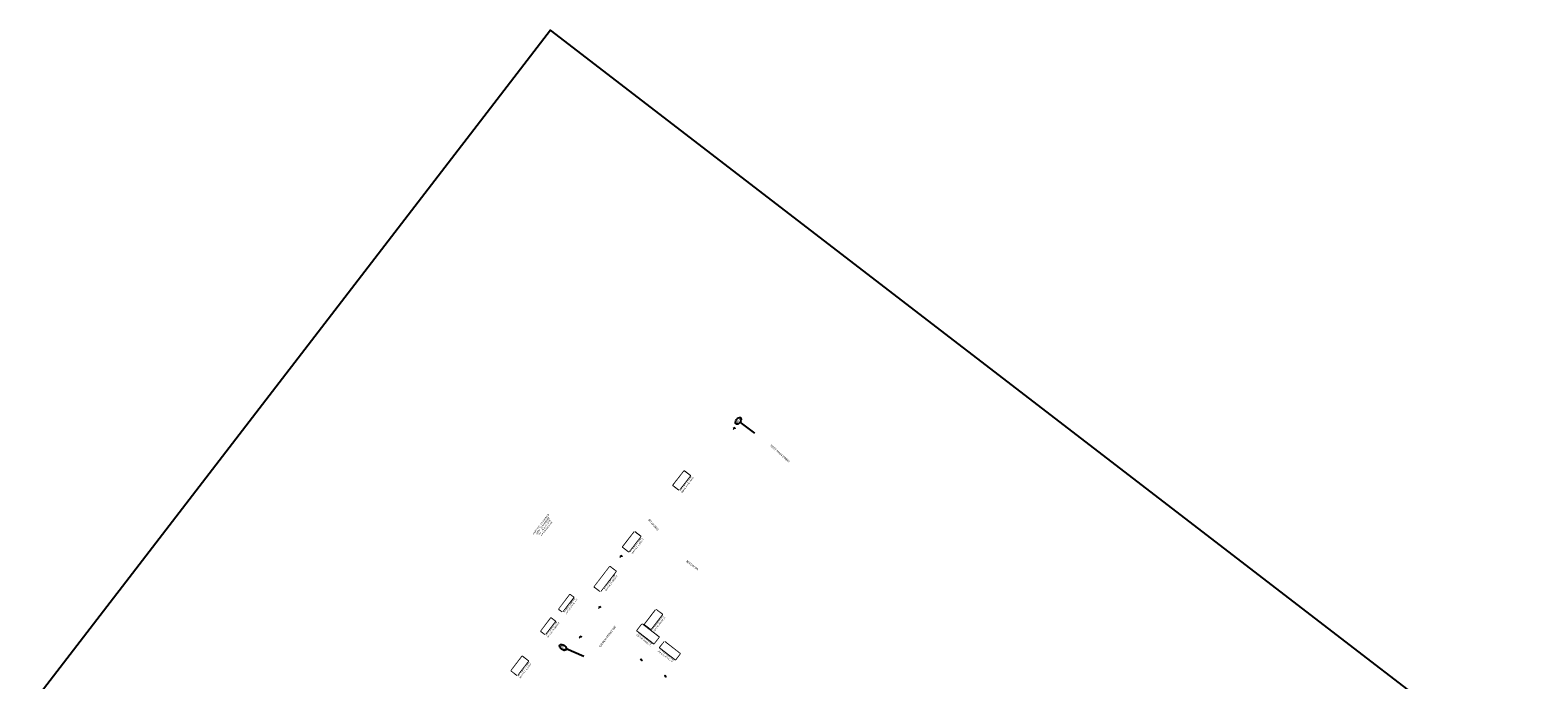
# Model space of a CAD drawing. Header units: feet. Extents: x 2204748 to 2209851, y 304262 to 307692.
# Tile 8 of 9: x 2204748 to 2207300, y 306593 to 307692. Entities that reach past the tile are written whole.
import ezdxf

# ---------------------------------------------------------------- set-up
doc = ezdxf.new("R2010")
doc.units = ezdxf.units.FT
doc.header["$MEASUREMENT"] = 0
doc.set_wipeout_variables(frame=1)
doc.linetypes.add('setbackex', pattern=[1.4, 1.3, -0.1])
for name, color, linetype in [('0_Text+_Line_Mask', 9, 'Continuous'), ('DV_X_Owner_Labels', 7, 'setbackex'), ('DV_X_Text', 7, 'Continuous'), ('RW_X_Text', 7, 'Continuous'), ('UT_P_Water_Text', 7, 'Continuous')]:
    doc.layers.add(name, color=color, linetype=linetype)
doc.styles.add('Simplex Normal (0.14)', font='calibri.ttf', dxfattribs={"height": 0.14})
doc.styles.add('Slanted Normal (0.125) Font 31', font='calibrii.ttf', dxfattribs={"width": 0.9, "height": 0.125})
doc.styles.add('Slanted-Sub Title', font='calibriz.ttf', dxfattribs={"height": 0.17})
doc.styles.add('Straight-Normal', font='calibrib.ttf', dxfattribs={"height": 0.14})

# ---------------------------------------------------------------- blocks, each defined once
blk = doc.blocks.new('PL')
at = {"layer": 'DV_X_Text', "char_height": 0.14, "attachment_point": 1, "style": 'Simplex Normal (0.14)'}
for s, insert, width in [('{\\Fsimplex|c0;\\Q15;P}', (-0.03, 0.11), 0.1522), ('{\\Fsimplex|c0;\\Q15;L}', (0, 0.07), 0.0512)]:
    blk.add_mtext(s, dxfattribs=dict(at, insert=insert, width=width))

msp = doc.modelspace()

# ---------------------------------------------------------------- linework, layer by layer
msp.add_lwpolyline([(2207740.4, 306067.9), (2205628.4, 307692.5), (2204747.9, 306547.8), (2206915.5, 304880.4)], close=True)
at = {"layer": '0_Text+_Line_Mask'}
for points in [[(2205846.5, 306914.4), (2205836.4, 306922.2), (2205854.6, 306945.8), (2205864.7, 306938)], [(2205770.6, 306843), (2205780.8, 306835.1), (2205761.3, 306809.9), (2205751.1, 306817.7)], [(2205713.2, 306742.6), (2205703, 306750.4), (2205728.9, 306784.1), (2205739.1, 306776.3)], [(2205648.8, 306708.2), (2205643, 306712.6), (2205661.5, 306736.7), (2205667.3, 306732.3)], [(2205619.6, 306669.9), (2205612.6, 306675.3), (2205629.3, 306697), (2205636.3, 306691.6)], [(2205807.1, 306711.3), (2205817.5, 306703.4), (2205798.5, 306678.7), (2205788.2, 306686.7)], [(2205783.5, 306686.7), (2205811.8, 306664.9), (2205803.7, 306654.4), (2205775.3, 306676.2)], [(2205821.4, 306657.2), (2205847.6, 306637), (2205840.1, 306627.2), (2205813.8, 306647.4)], [(2205572.4, 306600.6), (2205562.3, 306608.3), (2205580.6, 306632.1), (2205590.7, 306624.4)]]:
    msp.add_lwpolyline(points, close=True, dxfattribs=at)
at = {"layer": 'UT_P_Water_Text'}
for points in [[(2205974.4, 307010), (2205949.5, 307028.7)], [(2205684.9, 306632.5), (2205655.3, 306645.1)]]:
    msp.add_lwpolyline(points, dxfattribs=at)
for centre, major_axis in [((2205946.4, 307031.1), (-3.52, -5.45)), ((2205649.7, 306647.6), (-5.13, 3.98))]:
    msp.add_ellipse(centre, major_axis=major_axis, ratio=0.596932, dxfattribs=at)

# ---------------------------------------------------------------- block references
at = {"layer": 'DV_X_Text'}
for p, xscale, yscale, zscale, rotation in [((2205938.5, 307018.7), 20, 20, 20, 311.0309274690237), ((2205746.9, 306802), 20, 20, 20, 311.0272434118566), ((2205710.4, 306715.9), 20, 20, 20, 310.5532126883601), ((2205678, 306665.7), 20, 20, 20, 310.4912257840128), ((2205782, 306625.4), 20, 20, 20, 52.27134078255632), ((2205822.7, 306597.5), 20.00000000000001, 20.00000000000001, 20.00000000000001, 52.27134078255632)]:
    msp.add_blockref('PL', p, dxfattribs=dict(at, xscale=xscale, yscale=yscale, zscale=zscale, rotation=rotation))

# ---------------------------------------------------------------- texts
at = {"layer": 'DV_X_Owner_Labels', "char_height": 2.5, "width": 97.223, "attachment_point": 2, "style": 'Slanted Normal (0.125) Font 31'}
for s, insert, rotation in [('KEITH L. BEACHY\\PAMANDA L. BEACHY\\PO.R. 1418, PG. 377\\PA.P.#58-00175.000\\P604 W. MAIN STREET', (2205846.4, 306933.6), 52.1945), ('KENNETH D. HERSHBERGER\\PCHERYL HERSHBERGER\\PO.R. 1408, PG. 1776\\PA.P.#58-00351.001', (2205611, 306856.6), 52.1945), ('MATTHEW D. ADAMS\\PRUTH L. ADAMS\\PO.R. 1535, PG. 345\\PA.P.#58-00351.000\\P124 S.W. CHURCH ST', (2205761.7, 306829.5), 52.1945), ('KENNETH D. HERSHBERGER\\PCHERYL HERSHBERGER\\PD.V. 500, PG. 799\\PA.P.#58-00303.000\\P132 S.W. CHURCH ST', (2205717.1, 306767), 52.1945), ('MARCIA K. TROYER\\PO.R. 1157, PG. 2467\\PA.P.#58-00688.000\\P138 S.W. CHURCH ST', (2205652.9, 306725), 52.1945), ('ESTHER M. MILLER\\PNANCY K. MILLER\\PO.R. 1176, PG. 1592\\PA.P.#58-00949.000\\P529 S.W. MAPLE ST.', (2205798.8, 306698), 52.1945), ('LEE R. YODER\\PD.V. 688, PG. 282\\PA.P.#58-00126.000\\P144 S.W. CHURCH ST', (2205622.2, 306685.5), 52.1945), ('ESTHER M. & NANCY K.\\PMILLER\\PO.R. 1176, PG. 1592\\PA.P.#58-00949.000\\P529 S.W. MAPLE ST.', (2205797.4, 306673.9), 322.431), ('DERRICK NEAL YODER\\PLEANNE MARIE YODER\\PO.R. 1608, PG. 2178\\PA.P.#58-00610.000\\P519 S.W. MAPLE ST.', (2205833.9, 306646.4), 322.431), ('MYRON R. YODER\\PHEATHER M. YODER\\PD.V. 694, PG. 446\\PA.P.#58-00127.000\\P202 S.W. CHURCH ST', (2205572.2, 306619.5), 52.1945)]:
    msp.add_mtext(s, dxfattribs=dict(at, insert=insert, rotation=rotation))
at = {"layer": 'RW_X_Text', "style": 'Slanted-Sub Title'}
for s, rotation, p in [('WEST MAIN STREET', 317.6477, (2206000.1, 306988.8)), ('BEECHY DR', 130.7371, (2205811.9, 306847.2)), ('BEECHY DR', 323.0275, (2205857.7, 306792.6)), ('CHURCH STREET SW', 52.7517, (2205713.2, 306647.4))]:
    msp.add_text(s, height=3.4, rotation=rotation, dxfattribs=at).set_placement(p)
at = {"layer": 'UT_P_Water_Text', "char_height": 2.8, "width": 13.069, "attachment_point": 5, "style": 'Straight-Normal'}
for s, insert, rotation in [('{\\W0.9;WC-8}', (2205946.4, 307031.1), 52.159), ('{\\W0.9;WC-1}', (2205649.7, 306647.6), 322.2559)]:
    msp.add_mtext(s, dxfattribs=dict(at, insert=insert, rotation=rotation))

# ---------------------------------------------------------------- next in the draw order: wipeouts: each hides what was drawn before it
for points in [[(2205846.5, 306914.4), (2205836.4, 306922.2), (2205854.6, 306945.8), (2205864.7, 306938)], [(2205770.6, 306843), (2205780.8, 306835.1), (2205761.3, 306809.9), (2205751.1, 306817.7)], [(2205713.2, 306742.6), (2205703, 306750.4), (2205728.9, 306784.1), (2205739.1, 306776.3)], [(2205619.6, 306669.9), (2205612.6, 306675.3), (2205629.3, 306697), (2205636.3, 306691.6)], [(2205807.1, 306711.3), (2205817.5, 306703.4), (2205798.5, 306678.7), (2205788.2, 306686.7)], [(2205821.4, 306657.2), (2205847.6, 306637), (2205840.1, 306627.2), (2205813.8, 306647.4)], [(2205572.4, 306600.6), (2205562.3, 306608.3), (2205580.6, 306632.1), (2205590.7, 306624.4)]]:
    msp.add_wipeout(points).dxf.layer = '0_Text+_Line_Mask'

# ---------------------------------------------------------------- next in the draw order: wipeouts: each hides what was drawn before it
for points in [[(2205648.8, 306708.2), (2205643, 306712.6), (2205661.5, 306736.7), (2205667.3, 306732.3)], [(2205783.5, 306686.7), (2205811.8, 306664.9), (2205803.7, 306654.4), (2205775.3, 306676.2)]]:
    msp.add_wipeout(points).dxf.layer = '0_Text+_Line_Mask'

doc.saveas('drawing.dxf')
